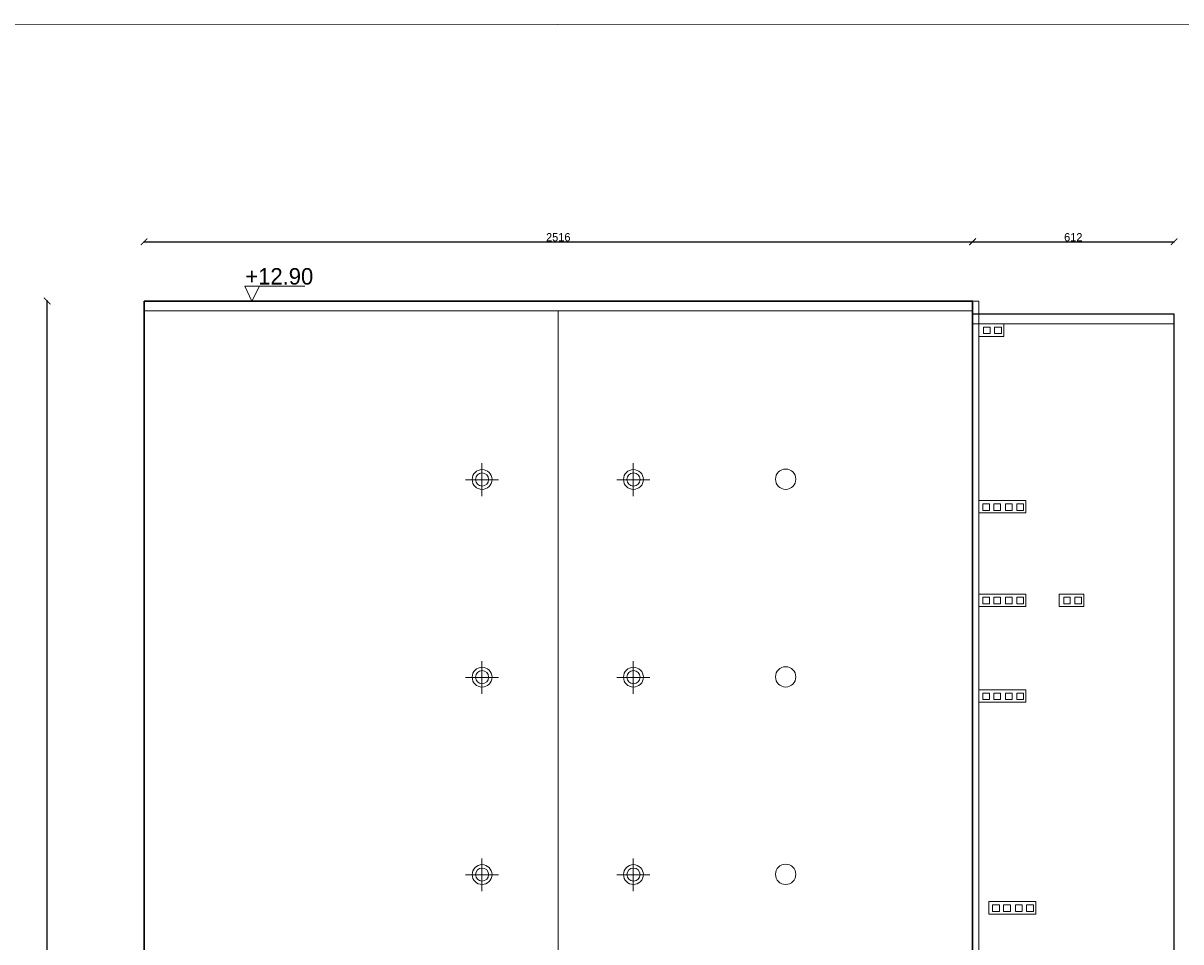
# Model space of a CAD drawing. Header units: centimetres. Extents: x -17621 to 77377, y -18613 to 66.
# Tile 150 of 173: x 43475 to 46991, y -8340 to -5551. Entities that reach past the tile are written whole.
import ezdxf

# ---------------------------------------------------------------- set-up
doc = ezdxf.new("R2010")
doc.units = ezdxf.units.CM
doc.layers.add('0-wymiarowanie rys.CAD', color=5, linetype='Continuous', lineweight=0, true_color=0x0000ff)
for name, color, linetype in [('PDF3_WIDOKOWA', 7, 'Continuous'), ('PDF4_A210 ŚCIANY ZEWNĘTRZNE', 7, 'Continuous'), ('PDF4_A220 ŚCIANY WEWNĘTRZNE', 7, 'Continuous'), ('PDF4_WIDOKOWA', 7, 'Continuous'), ('PDF5_A710 OZNACZENIA KOMUNIKACJI', 7, 'Continuous'), ('PDF5_Text', 7, 'Continuous')]:
    doc.layers.add(name, color=color, linetype=linetype)
doc.styles.add('PDF Century Gothic', font='GOTHIC.TTF')
doc.dimstyles.new('ISO-25', dxfattribs={"dimtxt": 25, "dimasz": 20, "dimexe": 0.6, "dimexo": 0.375, "dimtad": 1, "dimdec": 0, "dimtxsty": 'PDF Century Gothic', "dimblk": 'ARCHTICK', "dimcen": 2.5, "dimadec": 1, "dimazin": 0, "dimtfac": 1, "dimtdec": 0, "dimtmove": 0, "dimatfit": 3, "dimldrblk": 'ARCHTICK', "dimfxl": 2, "dimfxlon": 1, "dimarcsym": 0})

# ---------------------------------------------------------------- blocks, each defined once
blk = doc.blocks.new('_ArchTick')
at = {"color": 0, "linetype": 'ByBlock', "const_width": 0.15}
blk.add_lwpolyline([(-0.5, -0.5), (0.5, 0.5)], dxfattribs=at)
blk = doc.blocks.new('*D1165')
at = {"layer": '0-wymiarowanie rys.CAD', "color": 0, "linetype": 'Continuous', "lineweight": -2, "transparency": 16777216}
for p, q in [((43549.7, -6394.3), (43547.1, -6394.3)), ((43547.7, -10763.1), (43547.7, -6394.3)), ((43549.7, -10763.1), (43547.1, -10763.1))]:
    blk.add_line(p, q, dxfattribs=at)
at = {"layer": 'Defpoints', "color": 0, "linetype": 'Continuous', "transparency": 16777216}
for p in [(43547.7, -6394.3), (43841.9, -6394.3), (43841.9, -10763.1)]:
    blk.add_point(p, dxfattribs=at)
at = {"layer": '0-wymiarowanie rys.CAD', "color": 0, "linetype": 'Continuous', "lineweight": -2, "transparency": 16777216, "xscale": 20, "yscale": 20, "zscale": 20}
for p, rotation in [((43547.7, -6394.3), 90), ((43547.7, -10763.1), 270)]:
    blk.add_blockref('_ArchTick', p, dxfattribs=dict(at, rotation=rotation))
at = {"layer": '0-wymiarowanie rys.CAD', "color": 0, "linetype": 'Continuous', "transparency": 16777216, "insert": (43534, -8578.7), "char_height": 25, "attachment_point": 5, "rotation": 90, "style": 'PDF Century Gothic'}
blk.add_mtext('4369', dxfattribs=at)
blk = doc.blocks.new('*D1167')
at = {"layer": '0-wymiarowanie rys.CAD', "color": 0, "linetype": 'Continuous', "lineweight": -2, "transparency": 16777216}
for p, q in [((43841.9, -6216.4), (43841.9, -6213.8)), ((43841.9, -6214.4), (46358.2, -6214.4)), ((46358.2, -6216.4), (46358.2, -6213.8))]:
    blk.add_line(p, q, dxfattribs=at)
at = {"layer": 'Defpoints', "color": 0, "linetype": 'Continuous', "transparency": 16777216}
for p in [(46358.2, -6214.4), (43841.9, -6394.3), (46358.2, -6394.3)]:
    blk.add_point(p, dxfattribs=at)
at = {"layer": '0-wymiarowanie rys.CAD', "color": 0, "linetype": 'Continuous', "lineweight": -2, "transparency": 16777216, "xscale": 20, "yscale": 20, "zscale": 20, "rotation": 180}
blk.add_blockref('_ArchTick', (43841.9, -6214.4), dxfattribs=at)
at = {"layer": '0-wymiarowanie rys.CAD', "color": 0, "linetype": 'Continuous', "lineweight": -2, "transparency": 16777216, "xscale": 20, "yscale": 20, "zscale": 20}
blk.add_blockref('_ArchTick', (46358.2, -6214.4), dxfattribs=at)
at = {"layer": '0-wymiarowanie rys.CAD', "color": 0, "linetype": 'Continuous', "transparency": 16777216, "insert": (45100, -6200.7), "char_height": 25, "attachment_point": 5, "style": 'PDF Century Gothic'}
blk.add_mtext('2516', dxfattribs=at)
blk = doc.blocks.new('*D1166')
at = {"layer": '0-wymiarowanie rys.CAD', "color": 0, "linetype": 'Continuous', "lineweight": -2, "transparency": 16777216}
for p, q in [((46358.2, -6216.4), (46358.2, -6213.8)), ((46358.2, -6214.4), (46970.3, -6214.4)), ((46970.3, -6216.4), (46970.3, -6213.8))]:
    blk.add_line(p, q, dxfattribs=at)
at = {"layer": 'Defpoints', "color": 0, "linetype": 'Continuous', "transparency": 16777216}
for p in [(46970.3, -6214.4), (46358.2, -6394.3), (46970.3, -6434.1)]:
    blk.add_point(p, dxfattribs=at)
at = {"layer": '0-wymiarowanie rys.CAD', "color": 0, "linetype": 'Continuous', "lineweight": -2, "transparency": 16777216, "xscale": 20, "yscale": 20, "zscale": 20, "rotation": 180}
blk.add_blockref('_ArchTick', (46358.2, -6214.4), dxfattribs=at)
at = {"layer": '0-wymiarowanie rys.CAD', "color": 0, "linetype": 'Continuous', "lineweight": -2, "transparency": 16777216, "xscale": 20, "yscale": 20, "zscale": 20}
blk.add_blockref('_ArchTick', (46970.3, -6214.4), dxfattribs=at)
at = {"layer": '0-wymiarowanie rys.CAD', "color": 0, "linetype": 'Continuous', "transparency": 16777216, "insert": (46664.2, -6200.7), "char_height": 25, "attachment_point": 5, "style": 'PDF Century Gothic'}
blk.add_mtext('612', dxfattribs=at)
blk = doc.blocks.new('*D1168')
at = {"layer": '0-wymiarowanie rys.CAD', "color": 0, "linetype": 'Continuous', "lineweight": -2, "transparency": 16777216}
for p, q in [((47076.1, -6434.1), (47078.7, -6434.1)), ((47078.1, -6434.1), (47078.1, -9656.5)), ((47076.1, -9656.5), (47078.7, -9656.5))]:
    blk.add_line(p, q, dxfattribs=at)
at = {"layer": 'Defpoints', "color": 0, "linetype": 'Continuous', "transparency": 16777216}
for p in [(46970.3, -6434.1), (46970.3, -9656.5), (47078.1, -9656.5)]:
    blk.add_point(p, dxfattribs=at)
at = {"layer": '0-wymiarowanie rys.CAD', "color": 0, "linetype": 'Continuous', "lineweight": -2, "transparency": 16777216, "xscale": 20, "yscale": 20, "zscale": 20}
for p, rotation in [((47078.1, -6434.1), 90), ((47078.1, -9656.5), 270)]:
    blk.add_blockref('_ArchTick', p, dxfattribs=dict(at, rotation=rotation))
at = {"layer": '0-wymiarowanie rys.CAD', "color": 0, "linetype": 'Continuous', "transparency": 16777216, "insert": (47064.4, -8045.3), "char_height": 25, "attachment_point": 5, "rotation": 90, "style": 'PDF Century Gothic'}
blk.add_mtext('3222', dxfattribs=at)

msp = doc.modelspace()

# ---------------------------------------------------------------- linework, layer by layer
at = {"layer": 'PDF3_WIDOKOWA', "color": 7, "lineweight": 5, "true_color": 0xffffff}
msp.add_lwpolyline([(41959.3, -18480), (41959.3, -5555.6), (57648.1, -5550.6), (57648.1, -18475)], close=True, dxfattribs=at)
at = {"layer": 'PDF4_A210 ŚCIANY ZEWNĘTRZNE', "lineweight": 30}
msp.add_lwpolyline([(43841.9, -6394.3), (46358.2, -6394.3), (46358.2, -10763.1), (43841.9, -10763.1)], close=True, dxfattribs=at)
at = {"layer": 'PDF4_A220 ŚCIANY WEWNĘTRZNE', "lineweight": 25}
msp.add_lwpolyline([(46970.3, -6434.1), (46358.2, -6434.1), (46358.2, -10763.1), (46970.3, -10763.1)], close=True, dxfattribs=at)
at = {"layer": 'PDF4_WIDOKOWA', "lineweight": 5}
for points in [[(43841.9, -6394.3), (46358.2, -6394.3), (46358.2, -10763.1)], [(46377.6, -6394.3), (46377.6, -10763.1)], [(43841.9, -6424), (46358.2, -6424)], [(45100, -6424), (45100, -10732.6)], [(46358.2, -6433.3), (46970.3, -6434.1)], [(46358.2, -6463.8), (46970.3, -6463.8)], [(44868, -6887.1), (44868, -6987)], [(45327.8, -6887.1), (45327.8, -6987)], [(44818.1, -6937), (44918, -6937)], [(45277.8, -6937), (45377.7, -6937)], [(44868, -7487.4), (44868, -7587.3)], [(45327.8, -7487.4), (45327.8, -7587.3)], [(44818.1, -7537.3), (44918, -7537.3)], [(45277.8, -7537.3), (45377.7, -7537.3)], [(44868, -8086.8), (44868, -8186.7)], [(45327.8, -8086.8), (45327.8, -8186.7)], [(44818.1, -8136.8), (44918, -8136.8)], [(45277.8, -8136.8), (45377.7, -8136.8)]]:
    msp.add_lwpolyline(points, dxfattribs=at)
for points in [[(43841.9, -10763.1), (46377.6, -10763.1), (46377.6, -6394.3), (43841.9, -6394.3)], [(46970.3, -6434.1), (46377.6, -6434.1), (46377.6, -10763.1), (46970.3, -10763.1)], [(46453, -6463.8), (46453, -6501.9), (46377.6, -6501.9), (46377.6, -6463.8)], [(46391.2, -6493.4), (46391.2, -6473.9), (46411.5, -6473.9), (46411.5, -6493.4)], [(46425.1, -6473.9), (46425.1, -6493.4), (46446.2, -6493.4), (46446.2, -6473.9)], [(46519.9, -6999.7), (46519.9, -7037.8), (46377.6, -7037.8), (46377.6, -6999.7)], [(46389.5, -7030.2), (46389.5, -7009.8), (46409.8, -7009.8), (46409.8, -7030.2)], [(46422.5, -7009.8), (46422.5, -7030.2), (46442.8, -7030.2), (46442.8, -7009.8)], [(46458.1, -7030.2), (46458.1, -7009.8), (46478.4, -7009.8), (46478.4, -7030.2)], [(46492.8, -7009.8), (46492.8, -7030.2), (46513.1, -7030.2), (46513.1, -7009.8)], [(46519.9, -7284.2), (46519.9, -7321.4), (46377.6, -7321.4), (46377.6, -7284.2)], [(46389.5, -7313.8), (46389.5, -7293.5), (46409.8, -7293.5), (46409.8, -7313.8)], [(46422.5, -7293.5), (46422.5, -7313.8), (46442.8, -7313.8), (46442.8, -7293.5)], [(46458.1, -7313.8), (46458.1, -7293.5), (46478.4, -7293.5), (46478.4, -7313.8)], [(46492.8, -7293.5), (46492.8, -7313.8), (46513.1, -7313.8), (46513.1, -7293.5)], [(46696, -7284.2), (46696, -7321.4), (46621.5, -7321.4), (46621.5, -7284.2)], [(46635, -7313.8), (46635, -7293.5), (46654.5, -7293.5), (46654.5, -7313.8)], [(46668.9, -7293.5), (46668.9, -7313.8), (46689.2, -7313.8), (46689.2, -7293.5)], [(46519.9, -7574.6), (46519.9, -7612.7), (46377.6, -7612.7), (46377.6, -7574.6)], [(46389.5, -7604.2), (46389.5, -7584.7), (46409.8, -7584.7), (46409.8, -7604.2)], [(46422.5, -7584.7), (46422.5, -7604.2), (46442.8, -7604.2), (46442.8, -7584.7)], [(46458.1, -7604.2), (46458.1, -7584.7), (46478.4, -7584.7), (46478.4, -7604.2)], [(46492.8, -7584.7), (46492.8, -7604.2), (46513.1, -7604.2), (46513.1, -7584.7)], [(46550.4, -8218), (46550.4, -8256.1), (46408.1, -8256.1), (46408.1, -8218)], [(46419.1, -8247.7), (46419.1, -8227.3), (46440.3, -8227.3), (46440.3, -8247.7)], [(46452.2, -8227.3), (46452.2, -8247.7), (46473.3, -8247.7), (46473.3, -8227.3)], [(46488.6, -8247.7), (46488.6, -8227.3), (46508.9, -8227.3), (46508.9, -8247.7)], [(46522.4, -8227.3), (46522.4, -8247.7), (46543.6, -8247.7), (46543.6, -8227.3)]]:
    msp.add_lwpolyline(points, close=True, dxfattribs=at)
for centre, radius in [((44868.6, -6936.2), 30.1), ((44868.6, -6936.2), 19.9), ((45328.3, -6936.2), 30.1), ((45328.3, -6936.2), 19.9), ((45790.6, -6935.3), 30.9), ((44868.6, -7536.5), 30.1), ((44868.6, -7536.5), 19.9), ((45328.3, -7536.5), 30.1), ((45328.3, -7536.5), 19.9), ((45790.6, -7535.6), 30.9), ((44868.6, -8135.9), 30.1), ((44868.6, -8135.9), 19.9), ((45328.3, -8135.9), 30.1), ((45328.3, -8135.9), 19.9), ((45790.6, -8135.1), 30.9)]:
    msp.add_circle(centre, radius, dxfattribs=at)
at = {"layer": 'PDF5_A710 OZNACZENIA KOMUNIKACJI', "lineweight": 5}
msp.add_lwpolyline([(44147.6, -6349.5), (44192.5, -6349.5), (44147.6, -6349.5), (44169.6, -6394.3), (44192.5, -6349.5), (44147.6, -6349.5), (44169.6, -6394.3), (44192.5, -6349.5), (44329.7, -6349.5)], dxfattribs=at)

# ---------------------------------------------------------------- texts
at = {"layer": 'PDF5_Text', "insert": (44149.4, -6319.7), "char_height": 50, "attachment_point": 4, "style": 'PDF Century Gothic'}
msp.add_mtext('+12.90', dxfattribs=at)

# ---------------------------------------------------------------- dimensions: what is measured, and where the dimension line sits
at = {"layer": '0-wymiarowanie rys.CAD', "linetype": 'Continuous'}
for base, p1, p2, picture, middle in [((46358.2, -6214.4), (43841.9, -6394.3), (46358.2, -6394.3), '*D1167', (45100, -6200.7)), ((46970.3, -6214.4), (46358.2, -6394.3), (46970.3, -6434.1), '*D1166', (46664.2, -6200.7))]:
    dim = msp.add_linear_dim(base=base, p1=p1, p2=p2, dimstyle='ISO-25', dxfattribs=at)
    dim.commit()
    dim.dimension.update_dxf_attribs({"geometry": picture, "text_midpoint": middle})
for base, p1, p2, picture, middle in [((43547.7, -6394.3), (43841.9, -10763.1), (43841.9, -6394.3), '*D1165', (43534, -8578.7)), ((47078.1, -9656.5), (46970.3, -6434.1), (46970.3, -9656.5), '*D1168', (47064.4, -8045.3))]:
    dim = msp.add_linear_dim(base=base, p1=p1, p2=p2, angle=90, dimstyle='ISO-25', dxfattribs=at)
    dim.commit()
    dim.dimension.update_dxf_attribs({"geometry": picture, "text_midpoint": middle})

doc.saveas('drawing.dxf')
